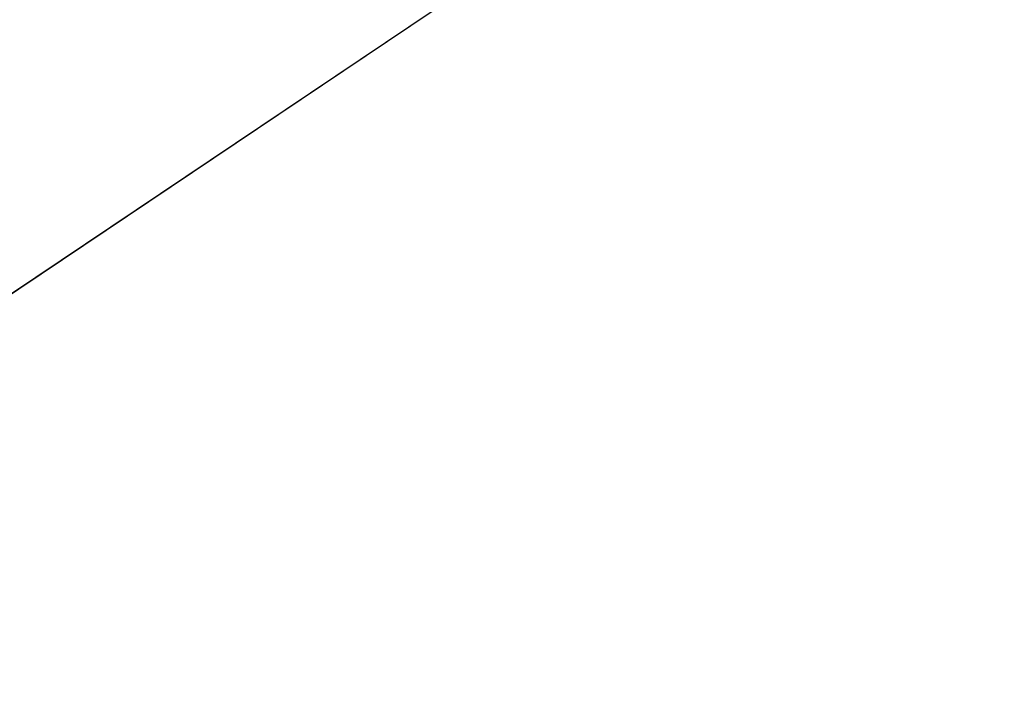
# Model space of a CAD drawing. Header units: millimetres. Extents: x 3402416 to 3403134, y 5267375 to 5268119.
# Tile 83 of 256: x 3402810 to 3402849, y 5267476 to 5267502. Entities that reach past the tile are written whole.
import ezdxf

# ---------------------------------------------------------------- set-up
doc = ezdxf.new("R2010")
doc.units = ezdxf.units.MM
doc.header["$MEASUREMENT"] = 0
doc.linetypes.add('100.5', pattern=[5.5, 3.9, -1.6])
doc.layers.add('ALKIS_Flurstuecksgrenze', color=7, linetype='Continuous', lineweight=0, true_color=0xffff80)
doc.layers.add('IVK_NSH_Modell Umring Freiborderhoehung', color=1, linetype='Continuous', lineweight=0)
doc.layers.add('IVK_Rahmen Stempel', color=7, linetype='Continuous', lineweight=0)

msp = doc.modelspace()

# ---------------------------------------------------------------- linework, layer by layer
at = {"layer": 'ALKIS_Flurstuecksgrenze', "color": 7, "linetype": 'Continuous', "lineweight": 30, "flags": 128}
for points in [[(3402689.995, 5267422.053), (3402717.197, 5267432.327), (3402741.978, 5267450.304), (3402772.971, 5267466.711), (3402799.072, 5267484.188), (3402833.816, 5267507.517), (3402879.056, 5267548.505), (3402904.187, 5267579.668), (3402923.475, 5267606.5), (3402932.559, 5267634.832), (3402939.302, 5267648.578), (3402947.536, 5267672.508), (3402951.848, 5267683.083), (3402955.88, 5267695.958), (3402967.705, 5267733.734), (3402981.09, 5267768.228), (3402988.993, 5267784.295), (3402992.544, 5267794.859), (3402997.747, 5267818.13), (3402997.387, 5267830.675), (3403021.713, 5267924.292)], [(3403134.297, 5267691.508), (3403119.131, 5267695.627), (3403095.322, 5267701.209), (3403084.958, 5267700.929), (3403031.678, 5267689.835), (3402955.88, 5267695.958), (3402951.848, 5267683.083), (3402947.536, 5267672.508), (3402939.302, 5267648.578), (3402932.559, 5267634.832), (3402923.475, 5267606.5), (3402904.187, 5267579.668), (3402879.056, 5267548.505), (3402833.816, 5267507.517), (3402799.072, 5267484.188), (3402772.971, 5267466.711), (3402741.978, 5267450.304), (3402717.197, 5267432.327), (3402689.995, 5267422.053)]]:
    msp.add_lwpolyline(points, dxfattribs=at)
at = {"layer": 'IVK_NSH_Modell Umring Freiborderhoehung', "color": 6, "linetype": '100.5', "ltscale": 10, "true_color": 0xe202f2}
msp.add_open_spline([(3402973.402, 5267889.37, 266.63), (3402971.259, 5267898.655, 266.884), (3402973.221, 5267899.259, 266.92), (3402979.065, 5267899.964, 266.983), (3402987.632, 5267901.332, 266.645), (3402996.574, 5267901.247, 267.164), (3402999.854, 5267900.751, 267.116), (3403001.073, 5267899.555, 266.771), (3403007.491, 5267887.112, 261.124), (3403008.555, 5267857.094, 261.209), (3403007.359, 5267813.886, 261.074), (3403006.127, 5267770.161, 261.248), (3402999.63, 5267722.447, 261.063), (3402990.96, 5267699.646, 261.254), (3402984.157, 5267681.314, 261.31), (3402973.541, 5267656.946, 261.224), (3402953.577, 5267621.061, 261.098), (3402931.148, 5267593.163, 261.279), (3402926.345, 5267588.179, 261.563), (3402925.493, 5267583.399, 261.511), (3402911.549, 5267570.877, 261.576), (3402911.412, 5267570.875, 261.58), (3402911.339, 5267570.85, 262.251), (3402902.615, 5267562.888, 262.266), (3402892.302, 5267554.41, 262.276), (3402881.339, 5267546.676, 262.302), (3402874.151, 5267542.111, 262.268), (3402866.574, 5267537.704, 262.28), (3402866.402, 5267538.022, 262.27), (3402865.737, 5267539.264, 262.279), (3402868.892, 5267541.002, 262.274), (3402868.752, 5267541.251, 262.276), (3402868.744, 5267541.273, 262.225), (3402864.707, 5267548.554, 262.213), (3402862.826, 5267549.046, 262.204), (3402861.239, 5267548.161, 262.217), (3402861.219, 5267548.172, 262.174), (3402860.109, 5267550.144, 262.171), (3402860.127, 5267550.151, 262.401), (3402859.981, 5267550.413, 262.4), (3402859.545, 5267550.177, 262.402), (3402857.42, 5267547.064, 262.409), (3402861.361, 5267539.982, 262.423), (3402857.268, 5267537.712, 262.414), (3402857.595, 5267537.1, 262.401), (3402855.077, 5267535.648, 262.413), (3402855.391, 5267535.133, 262.415), (3402847.117, 5267530.472, 262.423), (3402844.698, 5267529.084, 262.42), (3402844.686, 5267529.154, 262.243), (3402841.189, 5267535.306, 262.197), (3402834.324, 5267531.517, 262.196), (3402825.188, 5267526.398, 262.199), (3402816.64, 5267521.633, 262.187), (3402807.825, 5267516.664, 262.189), (3402799.117, 5267511.766, 262.187), (3402790.161, 5267506.762, 262.187), (3402785.002, 5267503.849, 262.181), (3402780.631, 5267501.338, 262.252), (3402779.518, 5267503.255, 262.252), (3402779.51, 5267503.225, 261.302), (3402771.145, 5267498.561, 261.306), (3402762.032, 5267493.996, 261.293), (3402753.326, 5267489.085, 261.279), (3402744.624, 5267484.192, 261.304), (3402737.594, 5267477.268, 261.295), (3402739.756, 5267473.33, 261.297), (3402739.329, 5267473.086, 261.293), (3402740.745, 5267471.036, 261.302), (3402742.522, 5267468.178, 261.301), (3402737.854, 5267465.502, 261.276), (3402736.075, 5267464.499, 261.309), (3402734.307, 5267463.533, 261.292), (3402734.274, 5267463.516, 262.291), (3402732.35, 5267462.487, 262.274), (3402724.718, 5267458.614, 262.463), (3402722.217, 5267454.994, 262.478), (3402722.175, 5267455, 262.607), (3402720.67, 5267453.302, 262.568), (3402719.337, 5267455.763, 262.571), (3402719.314, 5267455.757, 262.497), (3402715.054, 5267453.445, 262.491), (3402712.311, 5267452.143, 258.244), (3402707.951, 5267450.18, 258.263), (3402703.588, 5267448.754, 258.252), (3402699.675, 5267457.066, 258.28), (3402695.118, 5267469.736, 258.679), (3402692.195, 5267479.923, 258.969), (3402702.031, 5267485.048, 259.195), (3402707.857, 5267488.496, 259.373), (3402715.117, 5267492.487, 259.098), (3402719.239, 5267494.954, 259.258), (3402721.036, 5267494.67, 259.279), (3402723.049, 5267491.187, 262.242), (3402725.561, 5267486.822, 262.264), (3402729.362, 5267488.733, 262.271), (3402737.009, 5267493.102, 262.276), (3402745.765, 5267498.005, 262.28), (3402754.496, 5267502.989, 262.292), (3402763.191, 5267507.689, 262.273), (3402771.922, 5267512.655, 262.276), (3402774.429, 5267514.204, 262.227), (3402783.438, 5267519.244, 262.226), (3402792.034, 5267524.084, 262.23), (3402800.847, 5267529.005, 262.22), (3402809.211, 5267533.706, 262.217), (3402818.25, 5267538.767, 262.216), (3402826.523, 5267543.492, 262.222), (3402838.805, 5267550.458, 262.215), (3402835.571, 5267556.173, 262.289), (3402836.864, 5267556.946, 262.342), (3402832.914, 5267564.026, 262.333), (3402828.391, 5267572.116, 262.301), (3402828.714, 5267572.295, 262.297), (3402828.751, 5267572.324, 262.218), (3402831.204, 5267573.654, 262.187), (3402830.856, 5267577.123, 262.171), (3402838.132, 5267575.061, 262.179), (3402857.727, 5267580.016, 262.296), (3402858.743, 5267586.148, 262.343), (3402856.571, 5267590.239, 262.325), (3402872.49, 5267592.439, 262.352), (3402877.389, 5267594.62, 262.202), (3402881.373, 5267600.75, 262.129), (3402885.875, 5267603.453, 262.135), (3402897.38, 5267602.371, 262.069), (3402906.697, 5267606.506, 262.095), (3402914.635, 5267612.832, 262.118), (3402919.801, 5267617.02, 262.213), (3402922.673, 5267622.771, 262.143), (3402927.52, 5267629.693, 262.208), (3402932.198, 5267635.327, 262.186), (3402941.376, 5267637.011, 262.09), (3402947.2, 5267645.566, 262.07), (3402949.802, 5267656.334, 262.328), (3402957.649, 5267672.321, 262.37), (3402963.36, 5267678.252, 262.337), (3402968.961, 5267685.849, 262.32), (3402968.435, 5267695.836, 262.336), (3402971.662, 5267699.315, 262.308), (3402983.328, 5267726.695, 262.51), (3402987.168, 5267750.814, 262.971), (3402988.274, 5267771.277, 263.412), (3402989.89, 5267792.909, 264.016), (3402990.532, 5267812.395, 264.397), (3402986.982, 5267832.181, 264.939), (3402981.541, 5267853.095, 265.631), (3402977.157, 5267872.138, 266.165), (3402973.402, 5267889.37, 266.63)], degree=1, dxfattribs=at)
at = {"layer": 'IVK_Rahmen Stempel', "color": 7, "linetype": 'Continuous', "lineweight": 30}
msp.add_3dface([(3402461.797, 5267374.849), (3403134.297, 5267374.849), (3403134.297, 5268117.349), (3402461.797, 5268117.349)], dxfattribs=at)
msp.add_3dface([(3402461.797, 5267374.849), (3403134.297, 5267374.849), (3403134.297, 5268117.349), (3402461.797, 5268117.349)], dxfattribs=at)

doc.saveas('drawing.dxf')
